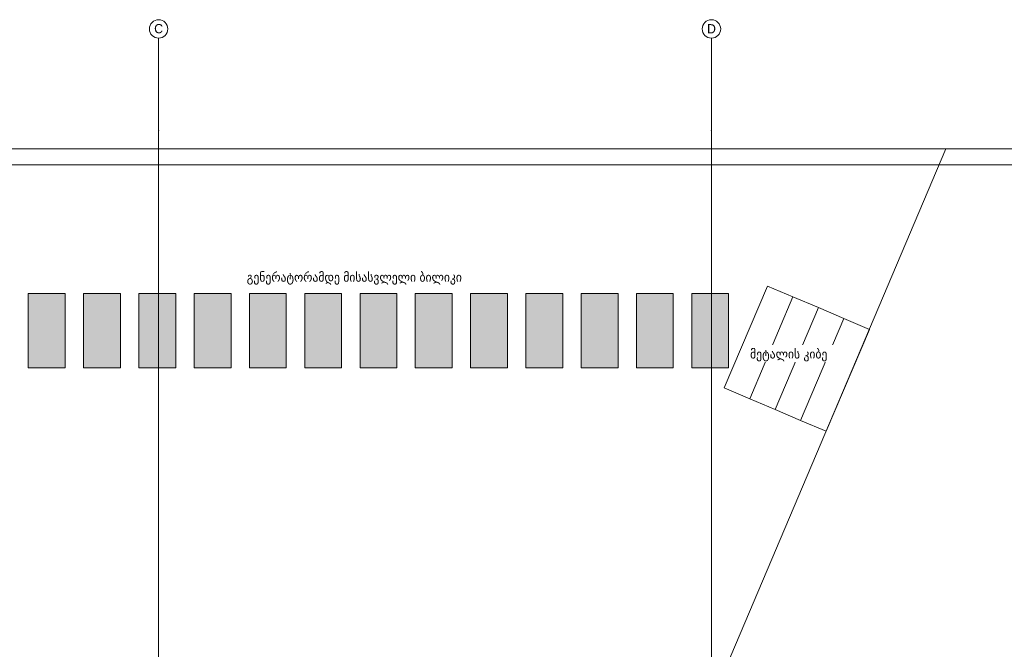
# Model space of a CAD drawing. Header units: inches. Extents: x -78787 to 29484, y -9517 to 23232.
# Tile 137 of 256: x -11177 to -491, y 12792 to 19618. Entities that reach past the tile are written whole.
import ezdxf
from ezdxf.enums import TextEntityAlignment as Align

# ---------------------------------------------------------------- set-up
doc = ezdxf.new("R2010")
doc.units = ezdxf.units.IN
doc.header["$MEASUREMENT"] = 0
doc.set_wipeout_variables(frame=1)
doc.linetypes.add('Wipeout_Contour', pattern=[1000, 0, -1000])
for name, color, linetype, lineweight in [('New_2D Drafting - General_Pen_No__2', 8, 'Continuous', 15), ('New_Drawing & Figure_Pen_No__1', 7, 'Continuous', 13), ('New_Structural - Bearing_Pen_No__1', 7, 'Continuous', 13), ('Structural - Bearing_Pen_No__1', 7, 'Continuous', 13)]:
    doc.layers.add(name, color=color, linetype=linetype, lineweight=lineweight)
doc.layers.add('New_2D Drafting - General_Pen_No__81', color=7, linetype='Continuous', lineweight=20, true_color=0x6a6a6a)
doc.layers.add('Structural - Grid_Pen_No__81', color=7, linetype='Continuous', lineweight=20, true_color=0x6a6a6a)
for name, color, linetype in [('New_Structural - Bearing', 7, 'Continuous'), ('Structural - Bearing', 7, 'Continuous'), ('Structural - Grid', 7, 'Continuous')]:
    doc.layers.add(name, color=color, linetype=linetype)
doc.styles.add('GENERATED_STYLE_2', font='txt')

# ---------------------------------------------------------------- blocks, each defined once
blk = doc.blocks.new('Slab_1', base_point=(-47184, 14488))
at = {"layer": 'Structural - Bearing_Pen_No__1', "color": 7, "linetype": 'Continuous', "lineweight": 13, "flags": 128}
blk.add_lwpolyline([(-47184, 14488), (1166, 14488), (1166, 32488), (-317, 32488), (-317, 39238), (-26465, 39238), (-29184, 32838), (-47184, 32838)], close=True, dxfattribs=at)
blk = doc.blocks.new('Slab_46', base_point=(-27766, 36177))
at = {"layer": 'New_Structural - Bearing_Pen_No__1', "color": 7, "linetype": 'Continuous', "lineweight": 13, "flags": 128}
blk.add_lwpolyline([(-27766, 36177), (-27296, 37281), (-27573, 37398), (-28042, 36294)], close=True, dxfattribs=at)
blk = doc.blocks.new('Slab_47', base_point=(-28042, 36294))
at = {"layer": 'New_Structural - Bearing_Pen_No__1', "color": 7, "linetype": 'Continuous', "lineweight": 13, "flags": 128}
blk.add_lwpolyline([(-28042, 36294), (-27573, 37398), (-27849, 37516), (-28318, 36411)], close=True, dxfattribs=at)
blk = doc.blocks.new('Slab_48', base_point=(-28318, 36411))
at = {"layer": 'New_Structural - Bearing_Pen_No__1', "color": 7, "linetype": 'Continuous', "lineweight": 13, "flags": 128}
blk.add_lwpolyline([(-28318, 36411), (-27849, 37516), (-28125, 37633), (-28594, 36528)], close=True, dxfattribs=at)
blk = doc.blocks.new('Slab_49', base_point=(-28594, 36528))
at = {"layer": 'New_Structural - Bearing_Pen_No__1', "color": 7, "linetype": 'Continuous', "lineweight": 13, "flags": 128}
blk.add_lwpolyline([(-28594, 36528), (-28125, 37633), (-28401, 37750), (-28870, 36646)], close=True, dxfattribs=at)
blk = doc.blocks.new('Slab_50', base_point=(-29184, 32838))
at = {"layer": 'New_Structural - Bearing_Pen_No__1', "color": 7, "linetype": 'Continuous', "lineweight": 13, "flags": 128}
blk.add_lwpolyline([(-29184, 32838), (-26465, 39238), (-47184, 39238), (-47184, 32838)], close=True, dxfattribs=at)
blk = doc.blocks.new('Standard grid marker')
at = {"layer": 'Structural - Grid_Pen_No__81', "color": 251, "linetype": 'Continuous', "lineweight": 20, "true_color": 0x6a6a6a}
blk.add_line((1000, 0), (51328, 0), dxfattribs=at)
at = {"layer": 'Structural - Grid_Pen_No__81', "color": 251, "lineweight": 20, "true_color": 0x6a6a6a, "style": 'GENERATED_STYLE_2'}
for tag, p in [('AC_MarkerText_1_0', (-100, -144)), ('AC_MarkerText_1_1', (52428, -144))]:
    blk.add_attdef(tag, text='', height=100, rotation=180, dxfattribs=at).set_placement(p, align=Align.TOP_CENTER)
blk = doc.blocks.new('Standard grid marker_2')
at = {"layer": 'Structural - Grid_Pen_No__81', "color": 251, "linetype": 'Continuous', "lineweight": 20, "true_color": 0x6a6a6a}
for p, q in [((1000, 0), (27735, 0)), ((27735, 0), (28735, 0))]:
    blk.add_line(p, q, dxfattribs=at)
blk.add_circle((28835, 0), 100, dxfattribs=at)
blk.add_point((27735, 0), dxfattribs=at)
blk.add_point((27735, 0), dxfattribs=at)
at = {"layer": 'Structural - Grid_Pen_No__81', "color": 251, "lineweight": 20, "true_color": 0x6a6a6a, "style": 'GENERATED_STYLE_2'}
for tag, p in [('AC_MarkerText_1_0', (-2, -47)), ('AC_MarkerText_1_1', (28933, -47))]:
    blk.add_attdef(tag, text='', height=100, rotation=270, dxfattribs=at).set_placement(p, align=Align.TOP_CENTER)

msp = doc.modelspace()

# ---------------------------------------------------------------- hatches: boundary and pattern name
at = {"layer": 'New_2D Drafting - General_Pen_No__81', "linetype": 'Continuous', "lineweight": 0, "true_color": 0x1a1a1a}
for points in [[(-11083.28385, 16649.23828), (-10683.28385, 16649.23828), (-10683.28385, 15844.31717), (-11083.28385, 15844.31717)], [(-10483.28385, 16649.23828), (-10083.28385, 16649.23828), (-10083.28385, 15844.31717), (-10483.28385, 15844.31717)], [(-9883.28385, 16649.23828), (-9483.28385, 16649.23828), (-9483.28385, 15844.31717), (-9883.28385, 15844.31717)], [(-9283.28385, 16649.23828), (-8883.28385, 16649.23828), (-8883.28385, 15844.31717), (-9283.28385, 15844.31717)], [(-8683.28385, 16649.23828), (-8283.28385, 16649.23828), (-8283.28385, 15844.31717), (-8683.28385, 15844.31717)], [(-8083.28385, 16649.23828), (-7683.28385, 16649.23828), (-7683.28385, 15844.31717), (-8083.28385, 15844.31717)], [(-7483.28385, 16649.23828), (-7083.28385, 16649.23828), (-7083.28385, 15844.31717), (-7483.28385, 15844.31717)], [(-6883.28385, 16649.23828), (-6483.28385, 16649.23828), (-6483.28385, 15844.31717), (-6883.28385, 15844.31717)], [(-6283.28385, 16649.23828), (-5883.28385, 16649.23828), (-5883.28385, 15844.31717), (-6283.28385, 15844.31717)], [(-5683.28385, 16649.23828), (-5283.28385, 16649.23828), (-5283.28385, 15844.31717), (-5683.28385, 15844.31717)], [(-5083.28385, 16649.23828), (-4683.28385, 16649.23828), (-4683.28385, 15844.31717), (-5083.28385, 15844.31717)], [(-4483.28385, 16649.23828), (-4083.28385, 16649.23828), (-4083.28385, 15844.31717), (-4483.28385, 15844.31717)], [(-3883.28385, 16649.23828), (-3483.28385, 16649.23828), (-3483.28385, 15844.31717), (-3883.28385, 15844.31717)]]:
    msp.add_hatch(color=250, dxfattribs=at).paths.add_polyline_path(points)

# ---------------------------------------------------------------- linework, layer by layer
at = {"layer": 'New_2D Drafting - General_Pen_No__2', "color": 8, "linetype": 'Continuous', "lineweight": 15, "flags": 128}
for points in [[(-11083.28385, 16649.23828), (-10683.28385, 16649.23828), (-10683.28385, 15844.31717), (-11083.28385, 15844.31717)], [(-10483.28385, 16649.23828), (-10083.28385, 16649.23828), (-10083.28385, 15844.31717), (-10483.28385, 15844.31717)], [(-9883.28385, 16649.23828), (-9483.28385, 16649.23828), (-9483.28385, 15844.31717), (-9883.28385, 15844.31717)], [(-9283.28385, 16649.23828), (-8883.28385, 16649.23828), (-8883.28385, 15844.31717), (-9283.28385, 15844.31717)], [(-8683.28385, 16649.23828), (-8283.28385, 16649.23828), (-8283.28385, 15844.31717), (-8683.28385, 15844.31717)], [(-8083.28385, 16649.23828), (-7683.28385, 16649.23828), (-7683.28385, 15844.31717), (-8083.28385, 15844.31717)], [(-7483.28385, 16649.23828), (-7083.28385, 16649.23828), (-7083.28385, 15844.31717), (-7483.28385, 15844.31717)], [(-6883.28385, 16649.23828), (-6483.28385, 16649.23828), (-6483.28385, 15844.31717), (-6883.28385, 15844.31717)], [(-6283.28385, 16649.23828), (-5883.28385, 16649.23828), (-5883.28385, 15844.31717), (-6283.28385, 15844.31717)], [(-5683.28385, 16649.23828), (-5283.28385, 16649.23828), (-5283.28385, 15844.31717), (-5683.28385, 15844.31717)], [(-5083.28385, 16649.23828), (-4683.28385, 16649.23828), (-4683.28385, 15844.31717), (-5083.28385, 15844.31717)], [(-4483.28385, 16649.23828), (-4083.28385, 16649.23828), (-4083.28385, 15844.31717), (-4483.28385, 15844.31717)], [(-3883.28385, 16649.23828), (-3483.28385, 16649.23828), (-3483.28385, 15844.31717), (-3883.28385, 15844.31717)]]:
    msp.add_lwpolyline(points, close=True, dxfattribs=at)

# ---------------------------------------------------------------- block references
at = {"layer": 'New_Structural - Bearing', "color": 7, "linetype": 'Continuous', "lineweight": 13}
for name, p in [('Slab_50', (-3844.06848, 11818.35514)), ('Slab_49', (-3254.24459, 15508.80838)), ('Slab_48', (-2978.12419, 15391.5159)), ('Slab_47', (-2702.00379, 15274.22342)), ('Slab_46', (-2425.88339, 15156.93094))]:
    msp.add_blockref(name, p, dxfattribs=at)
at = {"layer": 'Structural - Bearing', "color": 7, "linetype": 'Continuous', "lineweight": 13}
msp.add_blockref('Slab_1', (-21844.06848, -6531.64486), dxfattribs=at)
at = {"layer": 'Structural - Grid', "color": 8, "linetype": 'Continuous', "lineweight": 15}
ref = msp.add_blockref('Standard grid marker_2', (-9669.06848, -9316.57065), dxfattribs=dict(at, zscale=1000, rotation=90))
ref.add_attrib('AC_MarkerText_1_1', 'C', dxfattribs={"layer": 'Structural - Grid_Pen_No__81', "color": 251, "lineweight": 20, "true_color": 0x6a6a6a, "height": 100, "rotation": 360, "style": 'GENERATED_STYLE_2'}).set_placement((-9669.06848, 19571.4824), align=Align.TOP_CENTER)
ref = msp.add_blockref('Standard grid marker_2', (-3669.06848, -9316.57065), dxfattribs=dict(at, zscale=1000, rotation=90))
ref.add_attrib('AC_MarkerText_1_1', 'D', dxfattribs={"layer": 'Structural - Grid_Pen_No__81', "color": 251, "lineweight": 20, "true_color": 0x6a6a6a, "height": 100, "rotation": 360, "style": 'GENERATED_STYLE_2'}).set_placement((-3669.06848, 19570.17331), align=Align.TOP_CENTER)
at = {"layer": 'Structural - Grid', "color": 8, "linetype": 'Continuous', "lineweight": 15, "zscale": 1000, "rotation": 180}
msp.add_blockref('Standard grid marker', (29284.00379, 18043.35514), dxfattribs=at)

# ---------------------------------------------------------------- next in the draw order: wipeouts: each hides what was drawn before it
at = {"color": 7, "linetype": 'Wipeout_Contour', "lineweight": 13, "ltscale": 250718.729518}
msp.add_wipeout([(-8713.68241, 16739.4453), (-5810.26023, 16739.4453), (-5810.26023, 16924.29418), (-8713.68241, 16924.29418)], dxfattribs=at).dxf.layer = 'New_Drawing & Figure_Pen_No__1'
at = {"color": 7, "linetype": 'Wipeout_Contour', "lineweight": 13, "ltscale": 232518.905874}
msp.add_wipeout([(-3250.01587, 15906.99909), (-2193.72241, 15906.99909), (-2193.72241, 16091.84758), (-3250.01587, 16091.84758)], dxfattribs=at).dxf.layer = 'New_Drawing & Figure_Pen_No__1'

# ---------------------------------------------------------------- next in the draw order: texts
at = {"layer": 'New_Drawing & Figure_Pen_No__1', "color": 7, "linetype": 'Continuous', "lineweight": 13, "char_height": 100, "attachment_point": 7, "style": 'GENERATED_STYLE_2'}
for s, insert in [('\\A1;{\\pql;\\fBOG 2018|b0|i0|c0|p0;\\W1.000000;გენერატორამდე მისასვლელი ბილიკი}', (-8713.68241, 16745.70023)), ('\\A1;{\\pql;\\fBOG 2018|b0|i0|c0|p0;\\W1.000000;მეტალის კიბე}', (-3250.01587, 15913.25364))]:
    msp.add_mtext(s, dxfattribs=dict(at, insert=insert))

doc.saveas('drawing.dxf')
